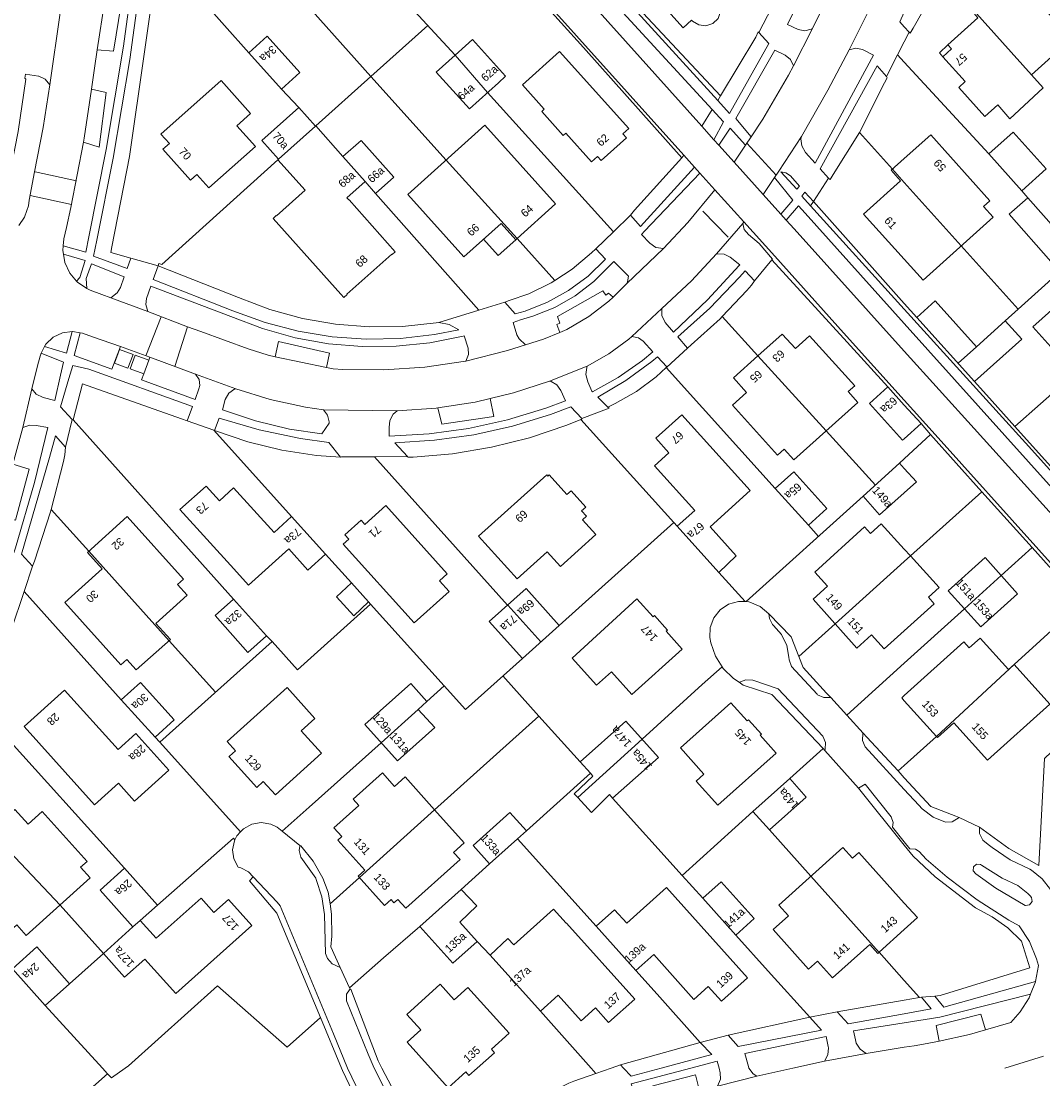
# Model space of a CAD drawing. Header units: metres. Extents: x 83575 to 86200, y 450600 to 453750.
# Tile 28 of 94: x 84739 to 84867, y 451299 to 451431. Entities that reach past the tile are written whole.
import ezdxf
from ezdxf.enums import TextEntityAlignment as Align

# ---------------------------------------------------------------- set-up
doc = ezdxf.new("R2010")
doc.units = ezdxf.units.M
for name, color, linetype, lineweight in [('gw-bs-grondwerklijn', 253, 'Continuous', 18), ('kd-bs-kadastralegrens', 253, 'Continuous', 18), ('og-bs-bebouwing', 253, 'Continuous', 18), ('og-bs-huisnummer', 253, 'Continuous', 18), ('vh-bs-randverharding', 253, 'Continuous', 18)]:
    doc.layers.add(name, color=color, linetype=linetype, lineweight=lineweight)
doc.styles.add('Styledgn001', font='dgn001.shx')

msp = doc.modelspace()

# ---------------------------------------------------------------- linework, layer by layer
at = {"layer": 'gw-bs-grondwerklijn'}
for p, q in [((84795.47, 451443.77), (84809.8, 451427.86)), ((84826.98, 451421.81), (84826.62, 451421.23)), ((84825.93, 451420.13), (84824.62, 451418.02)), ((84822.36, 451414.4), (84822.13, 451414.04)), ((84838.63, 451408.57), (84838.26, 451408.05)), ((84850, 451395.81), (84838.63, 451408.57)), ((84851.57, 451394.05), (84850, 451395.81)), ((84754.73, 451386.98), (84755.34, 451388.71)), ((84820.16, 451387.78), (84820.24, 451387.86)), ((84745.77, 451381.29), (84745.86, 451381.23)), ((84852.09, 451380.75), (84853.28, 451379.37)), ((84868.3, 451375.44), (84863.84, 451380.4)), ((84853.28, 451379.37), (84859.72, 451372.21)), ((84859.72, 451372.21), (84866, 451365.22)), ((84866, 451365.22), (84872.21, 451358.31)), ((84833.39, 451346.83), (84839.85, 451340.03)), ((84839.85, 451340.03), (84840.06, 451339.81)), ((84850, 451336.39), (84849.23, 451337.23)), ((84844.27, 451335.07), (84850, 451327.92)), ((84850, 451308.53), (84841.58, 451307.06)), ((84851.91, 451308.86), (84850, 451308.53)), ((84852.13, 451308.9), (84851.91, 451308.86)), ((84779.49, 451300), (84776.86, 451306.35)), ((84838.15, 451306.37), (84827.94, 451304.14)), ((84824.42, 451303.23), (84814.44, 451300.4)), ((84750.2, 451299.3), (84747.27, 451296.71))]:
    msp.add_line(p, q, dxfattribs=at)
for points in [[(84831.77, 451429.75), (84831.71, 451429.84), (84831.4, 451429.19), (84826.98, 451421.81), (84813.62, 451436.13), (84799.06, 451452.37)], [(84753.11, 451401.49), (84750.59, 451402.2), (84750.73, 451402.91), (84752.94, 451414.24), (84756.6, 451439.91)], [(84850.62, 451429.8), (84850.74, 451429.66), (84851.09, 451430.28), (84853.51, 451434.62), (84854.63, 451437.09)], [(84809.8, 451427.86), (84822.13, 451414.04), (84816.18, 451407.5), (84815.71, 451406.85)], [(84844.37, 451417.23), (84847.5, 451423.43), (84847.85, 451424.07), (84847.76, 451424.24)], [(84840.52, 451411.5), (84840.71, 451411.32), (84841.07, 451411.95), (84844.37, 451417.23)], [(84811.34, 451402.66), (84810.8, 451402.15), (84808.4, 451400.11), (84806.23, 451398.68)], [(84833.42, 451401.26), (84842.83, 451390.96), (84847.95, 451385.35)], [(84791.68, 451393.44), (84791.35, 451393.38), (84787.15, 451392.92), (84782.94, 451392.86), (84778.74, 451393.2), (84774.59, 451393.94), (84770.52, 451395.06), (84766.58, 451396.57), (84756.52, 451400.54)], [(84806.23, 451398.68), (84805.77, 451398.39), (84802.95, 451397.01), (84800.51, 451396.16), (84799.94, 451395.96)], [(84827.18, 451394.17), (84830.26, 451397.44), (84830.84, 451398.12), (84831.22, 451398.64)], [(84822.83, 451390.22), (84823.28, 451390.62), (84826.91, 451393.89), (84827.18, 451394.17)], [(84812.87, 451382.82), (84813.76, 451383.27), (84816.44, 451384.77), (84818.9, 451386.62), (84820.16, 451387.78)], [(84745.86, 451381.23), (84747.04, 451385.73), (84759.46, 451381.34), (84760.15, 451381.12)], [(84863.84, 451380.4), (84861, 451383.56), (84858.79, 451386.03)], [(84787.77, 451376.63), (84787.82, 451376.57), (84788.49, 451376.57), (84793.4, 451376.98), (84798.27, 451377.79), (84803.05, 451378.99), (84807.72, 451380.57), (84809.47, 451381.28)], [(84809.47, 451381.28), (84809.6, 451381.33), (84809.59, 451381.4)], [(84763.59, 451379.91), (84767.74, 451378.47), (84772.02, 451377.42), (84776.37, 451376.76), (84779.37, 451376.53)], [(84743.12, 451369.99), (84744.66, 451376.01), (84744.85, 451376.84), (84744.93, 451377.8)], [(84740.79, 451362.89), (84741.04, 451363.53), (84743.05, 451369.71), (84743.12, 451369.99)], [(84836.78, 451351.59), (84835.83, 451354.02), (84833.03, 451356.93)], [(84840.78, 451346.44), (84840.25, 451347), (84837.32, 451350.2), (84836.78, 451351.59)], [(84879.52, 451350.17), (84867.54, 451338.79), (84866.85, 451325.38), (84863.09, 451327.54), (84859.4, 451330.18)], [(84829.3, 451348.34), (84829.8, 451347.98), (84833.39, 451346.83)], [(84849.23, 451337.23), (84845.31, 451341.46), (84844.84, 451341.99)], [(84856.85, 451331.39), (84856.47, 451331.57), (84853.33, 451332.79), (84850, 451336.39)], [(84850, 451327.92), (84851.09, 451326.57), (84853.88, 451323.95), (84858.92, 451320.07), (84860.99, 451318.97), (84862.96, 451317.57), (84864.66, 451315.9), (84865.71, 451312.58), (84854.5, 451309.1), (84853.82, 451309.02)], [(84778.06, 451320.58), (84777.83, 451322.03), (84777.14, 451323.8), (84775.93, 451325.93), (84774.38, 451327.84), (84774.29, 451327.91)], [(84768.44, 451323.95), (84767.95, 451323.46), (84771.38, 451319.42), (84776.86, 451306.35)], [(84779.34, 451312.63), (84778.17, 451315.22), (84778.3, 451316.52), (84778.26, 451319.29), (84778.06, 451320.58)], [(84776.86, 451306.35), (84772.67, 451302.64), (84763.98, 451310.33), (84752.82, 451300.29), (84752.4, 451300)], [(84784.55, 451300), (84784.07, 451300.91), (84780.66, 451309.9), (84780.57, 451309.9)], [(84752.4, 451300), (84750.67, 451298.79), (84750.2, 451299.3)], [(84780.76, 451273.34), (84782.61, 451276.73), (84784.98, 451280.44), (84788.82, 451285.66), (84786.54, 451288), (84784.31, 451290.86), (84782.45, 451293.89), (84781.75, 451295.25), (84779.62, 451299.69), (84779.49, 451300)], [(84808.58, 451298.38), (84807.99, 451298.11), (84803.09, 451295.63), (84798.38, 451292.8), (84793.89, 451289.64), (84792.6, 451288.78), (84789.62, 451291.6), (84787.35, 451294.7), (84784.55, 451300)]]:
    msp.add_lwpolyline(points, dxfattribs=at)
at = {"layer": 'kd-bs-kadastralegrens'}
for p, q in [((84756.6, 451439.91), (84767.89, 451427.23)), ((84793.73, 451426.91), (84786.03, 451435.29)), ((84790.31, 451430.63), (84783.15, 451424.23)), ((84849.16, 451426.97), (84850, 451426.06)), ((84850, 451426.06), (84860.58, 451414.54)), ((84792.62, 451413.78), (84783.15, 451424.23)), ((84771.96, 451422.67), (84774.13, 451420.34)), ((84813.55, 451404.78), (84797.78, 451422.23)), ((84848.51, 451412.63), (84844.37, 451417.23)), ((84783.77, 451409.58), (84796.71, 451394.98)), ((84865.47, 451409.04), (84864.71, 451409.92)), ((84806.23, 451398.68), (84801.49, 451403.94)), ((84831.66, 451389.24), (84827.18, 451394.17)), ((84864.27, 451395.11), (84862.64, 451393.64)), ((84833.84, 451372.64), (84820.16, 451387.78)), ((84871.35, 451387.03), (84863.84, 451380.4)), ((84745.86, 451381.23), (84765.96, 451358.77)), ((84809.47, 451381.28), (84821.12, 451368.38)), ((84773.24, 451369.12), (84763.49, 451379.95)), ((84846.37, 451373.03), (84840.19, 451379.84)), ((84850, 451376.34), (84853.28, 451379.37)), ((84783.61, 451376.58), (84800.29, 451358)), ((84849.41, 451375.79), (84850, 451376.34)), ((84830.2, 451358.45), (84844.85, 451371.65)), ((84850.77, 451364.17), (84859.72, 451372.21)), ((84747.84, 451364.76), (84743.12, 451369.99)), ((84839.26, 451366.61), (84837.98, 451368.03)), ((84866, 451365.22), (84862.13, 451361.71)), ((84780.75, 451360.79), (84777.51, 451364.38)), ((84826.75, 451362.12), (84830.05, 451358.46)), ((84739.73, 451359.71), (84751.91, 451346.13)), ((84783.14, 451358.14), (84782.87, 451358.43)), ((84857.54, 451357.56), (84850, 451350.74)), ((84863.74, 451350.58), (84872.21, 451358.31)), ((84836.78, 451351.59), (84841.32, 451355.68)), ((84763.72, 451347.1), (84757.92, 451353.55)), ((84770.09, 451354.15), (84770.8, 451353.47)), ((84850, 451350.74), (84842.8, 451344.23)), ((84752.31, 451325.04), (84734.4, 451344.87)), ((84804.23, 451344.11), (84791.16, 451332.36)), ((84756.15, 451341.46), (84756.74, 451340.83)), ((84850, 451337.92), (84854.04, 451341.56)), ((84839.85, 451340.03), (84835.64, 451336.27)), ((84850, 451337.92), (84849.23, 451337.23)), ((84810.68, 451336.94), (84802.65, 451329.72)), ((84838.3, 451324.04), (84833.1, 451329.84)), ((84801.53, 451328.72), (84811.4, 451317.78)), ((84798.04, 451325.59), (84794.49, 451322.4)), ((84824.76, 451321.28), (84822.18, 451324.14)), ((84781.75, 451323.9), (84778.06, 451320.58)), ((84749.67, 451314.38), (84744.24, 451320.44)), ((84796.5, 451315.88), (84798.1, 451314.14)), ((84745.43, 451310.58), (84749.67, 451314.38)), ((84850, 451310.99), (84846.84, 451314.52)), ((84851.91, 451308.86), (84850, 451310.99)), ((84742.38, 451307.85), (84749.55, 451300)), ((84804.41, 451307.14), (84810.78, 451300)), ((84750.2, 451299.3), (84749.55, 451300)), ((84810.78, 451300), (84811.37, 451299.34))]:
    msp.add_line(p, q, dxfattribs=at)
for points in [[(84773.02, 451435.64), (84783.15, 451424.23), (84776.27, 451418.05)], [(84771.53, 451413.8), (84756.97, 451400.68), (84756.62, 451400.83), (84756.52, 451400.54)], [(84871.81, 451401.88), (84864.27, 451395.11), (84857.13, 451403.04)], [(84806.77, 451355.48), (84821.12, 451368.38), (84821.55, 451367.9)], [(84766.84, 451329.59), (84756.74, 451340.83), (84770.8, 451353.47), (84773.99, 451349.91), (84783.14, 451358.14), (84792.36, 451347.88), (84790.18, 451345.92)], [(84802.16, 451351.34), (84795.02, 451344.92), (84792.36, 451347.88)], [(84809.39, 451338.36), (84804.23, 451344.11), (84799.71, 451349.14)], [(84817.15, 451341.22), (84824.69, 451348.05), (84827.18, 451350.3)], [(84784.46, 451340.77), (84775.46, 451332.69), (84772.05, 451329.71)], [(84831.03, 451332.15), (84822.18, 451324.14), (84813.46, 451333.82)], [(84766.14, 451328.6), (84765.95, 451328.82), (84756.43, 451320.44)], [(84780.51, 451310.05), (84784.76, 451313.82), (84789.32, 451317.76)], [(84838.15, 451306.37), (84832.94, 451312.13), (84828.89, 451316.67)], [(84816.37, 451312.22), (84819.04, 451309.28), (84824.42, 451303.23)]]:
    msp.add_lwpolyline(points, dxfattribs=at)
at = {"layer": 'og-bs-bebouwing'}
for p, q in [((84858.68, 451432.57), (84865.93, 451424.47)), ((84854.39, 451427.21), (84855.46, 451428.2)), ((84793.73, 451426.91), (84797.78, 451422.23)), ((84854.39, 451427.21), (84854.83, 451426.72)), ((84771.62, 451413.88), (84776.22, 451418.01)), ((84779.68, 451414.21), (84782.46, 451411.07)), ((84792.62, 451413.78), (84801.49, 451403.94)), ((84848.51, 451412.63), (84850, 451410.97)), ((84850, 451410.97), (84857.13, 451403.04)), ((84799.12, 451401.82), (84797.27, 451403.85)), ((84799.12, 451401.82), (84801.33, 451403.8)), ((84851.57, 451394.05), (84853.87, 451396.12)), ((84858.79, 451386.03), (84851.57, 451394.05)), ((84856.73, 451388.32), (84859.02, 451390.38)), ((84831.66, 451389.24), (84840.19, 451379.84)), ((84847.95, 451385.35), (84850, 451383.07)), ((84850, 451383.07), (84852.09, 451380.75)), ((84852.09, 451380.75), (84850, 451378.86)), ((84747.84, 451364.76), (84757.92, 451353.55)), ((84850, 451363.47), (84850.77, 451364.17)), ((84841.32, 451355.68), (84850, 451363.47)), ((84857.54, 451357.56), (84862.13, 451361.71)), ((84800.32, 451358.02), (84804.46, 451353.41)), ((84854.04, 451341.56), (84863.74, 451350.58)), ((84784.46, 451340.77), (84789.1, 451344.95)), ((84809.08, 451333.92), (84817.15, 451341.22)), ((84781.75, 451323.9), (84791.16, 451332.36)), ((84735.52, 451329.66), (84744.24, 451320.44)), ((84838.3, 451324.04), (84846.84, 451314.51)), ((84753.37, 451317.7), (84754.27, 451318.51))]:
    msp.add_line(p, q, dxfattribs=at)
for points in [[(84817.53, 451446.09), (84827.51, 451435.02), (84826.47, 451434.09), (84826.92, 451433.29), (84826.99, 451432.38), (84826.67, 451431.53), (84826.01, 451430.9), (84825.15, 451430.6), (84824.25, 451430.7), (84823.47, 451431.16), (84823.35, 451431.29), (84822.31, 451430.34), (84812.34, 451441.41), (84817.53, 451446.09)], [(84870.94, 451428.96), (84865.93, 451424.47), (84867.41, 451422.83), (84863.2, 451418.94), (84861.72, 451420.7), (84860.1, 451419.23), (84856.81, 451422.88), (84857.62, 451423.62), (84854.83, 451426.72), (84855.91, 451427.69), (84855.46, 451428.2), (84859.22, 451431.6), (84858.5, 451432.41), (84858.68, 451432.57), (84862.16, 451435.69), (84862.89, 451434.86), (84863.3, 451435.23), (84863.74, 451434.72), (84864.85, 451435.74), (84870.94, 451428.96)], [(84770.19, 451429.3), (84774.27, 451424.74), (84771.96, 451422.67), (84767.89, 451427.23), (84770.19, 451429.3)], [(84795.9, 451428.86), (84800.04, 451424.27), (84799.16, 451423.47), (84795.51, 451420.19), (84791.37, 451424.79), (84793.73, 451426.91), (84795.02, 451428.07), (84795.9, 451428.86)], [(84802.18, 451423.2), (84806.82, 451427.37), (84815.48, 451417.73), (84814.75, 451417.07), (84815.19, 451416.58), (84812.01, 451413.72), (84811.56, 451414.21), (84810.83, 451413.55), (84807.61, 451417.14), (84807.28, 451416.84), (84804.57, 451419.87), (84804.9, 451420.16), (84802.18, 451423.2)], [(84766.4, 451418.06), (84768.7, 451415.49), (84762.89, 451410.3), (84761.39, 451411.97), (84760.57, 451411.24), (84757.1, 451415.12), (84757.93, 451415.85), (84756.88, 451417), (84764.41, 451423.73), (84768.11, 451419.6), (84766.4, 451418.06)], [(84782.46, 451411.07), (84780.18, 451409.04), (84780.41, 451408.78), (84780.44, 451408.81), (84786.23, 451402.29), (84785.83, 451401.93), (84785.8, 451401.97), (84780.16, 451396.96), (84780.19, 451396.93), (84779.79, 451396.57), (84779.43, 451396.97), (84770.92, 451406.47), (84771.32, 451406.84), (84771.35, 451406.8), (84774.93, 451410), (84771.53, 451413.8), (84771.62, 451413.88), (84769.52, 451416.23), (84774.13, 451420.34), (84776.22, 451418.01), (84776.27, 451418.05), (84779.68, 451414.21), (84781.94, 451416.24), (84786.07, 451411.65), (84783.77, 451409.58), (84782.46, 451411.07)], [(84797.46, 451418.13), (84806.32, 451408.29), (84801.49, 451403.94), (84801.33, 451403.8), (84799.49, 451405.84), (84794.82, 451401.64), (84787.8, 451409.45), (84797.46, 451418.13)], [(84850, 451413.97), (84853.3, 451416.94), (84860.72, 451408.68), (84859.93, 451407.97), (84861.13, 451406.63), (84852.34, 451398.74), (84850, 451401.34)], [(84860.58, 451414.54), (84863.62, 451417.27), (84867.76, 451412.66), (84864.71, 451409.92), (84860.58, 451414.54)], [(84850, 451401.34), (84844.9, 451406.99), (84849.54, 451411.17), (84848.35, 451412.49), (84850, 451413.97)], [(84865.47, 451409.04), (84870.68, 451403.14), (84868.35, 451401.08), (84863.14, 451406.98), (84865.47, 451409.04)], [(84882.59, 451390.8), (84881.78, 451390.06), (84882.14, 451389.66), (84881.65, 451389.23), (84882.62, 451388.13), (84875.86, 451382.02), (84866.11, 451392.86), (84869.23, 451395.67), (84869.99, 451394.83), (84873.62, 451398.14), (84874.59, 451397.06), (84875.07, 451397.49), (84878.47, 451393.72), (84879.29, 451394.47), (84882.59, 451390.8)], [(84853.87, 451396.12), (84859.02, 451390.38), (84862.64, 451393.64), (84864.7, 451391.32), (84858.79, 451386.03)], [(84831.66, 451389.24), (84834.71, 451391.98), (84836.37, 451390.16), (84838.14, 451391.75), (84843.78, 451385.49), (84842.96, 451384.76), (84844.17, 451383.42), (84836.14, 451376.21), (84834.94, 451377.55), (84834.11, 451376.8), (84828.48, 451383.06), (84830.24, 451384.66), (84828.6, 451386.49), (84831.66, 451389.24)], [(84850, 451378.86), (84849.79, 451378.67), (84845.64, 451383.29), (84847.95, 451385.35)], [(84822.13, 451381.87), (84830.7, 451372.36), (84825.66, 451367.82), (84828.94, 451364.17), (84826.75, 451362.12), (84821.55, 451367.9), (84823.76, 451369.87), (84818.72, 451375.48), (84820.51, 451377.08), (84818.87, 451378.93), (84822.13, 451381.87)], [(84850, 451372.08), (84846.91, 451369.33), (84844.85, 451371.65), (84849.41, 451375.79), (84850, 451375.15)], [(84796.67, 451366.67), (84805.2, 451374.35), (84805.34, 451374.19), (84805.5, 451374.34), (84807.73, 451371.87), (84808.26, 451372.33), (84810.09, 451370.3), (84809.56, 451369.83), (84810.18, 451369.15), (84809.7, 451368.71), (84811.37, 451366.87), (84806.93, 451362.84), (84805.25, 451364.71), (84801.49, 451361.32), (84796.67, 451366.67)], [(84836.14, 451374.71), (84840.29, 451370.1), (84837.98, 451368.03), (84833.84, 451372.64), (84836.14, 451374.71)], [(84850, 451375.15), (84851.54, 451373.45), (84850, 451372.08)], [(84773.24, 451369.12), (84777.51, 451364.38), (84775.29, 451362.38), (84772.88, 451365.05), (84767.83, 451360.51), (84766.01, 451362.56), (84759.26, 451369.99), (84762.54, 451372.93), (84764.19, 451371.08), (84765.97, 451372.7), (84771.04, 451367.13), (84773.24, 451369.12)], [(84785.05, 451370.48), (84792.74, 451361.95), (84791.76, 451361.07), (84792.97, 451359.73), (84788.61, 451355.8), (84779.71, 451365.66), (84780.4, 451366.29), (84779.92, 451366.82), (84781.95, 451368.65), (84782.43, 451368.12), (84785.05, 451370.48)], [(84752.66, 451369.1), (84759.7, 451361.28), (84758.95, 451360.6), (84760.16, 451359.27), (84756.23, 451355.73), (84758.07, 451353.69), (84753.79, 451349.89), (84752.6, 451351.22), (84751.85, 451350.55), (84744.84, 451358.36), (84749.52, 451362.57), (84747.68, 451364.61), (84752.66, 451369.1)], [(84850, 451354.79), (84847.49, 451352.52), (84845.89, 451354.29), (84844.06, 451352.64), (84838.56, 451358.74), (84840.38, 451360.39), (84838.79, 451362.16), (84845.03, 451367.82), (84845.78, 451367), (84847.11, 451368.21), (84850, 451365.02)], [(84850, 451365.02), (84850.77, 451364.17), (84854.36, 451360.21), (84853.03, 451359), (84853.74, 451358.17), (84850, 451354.79)], [(84864.19, 451359.42), (84859.58, 451355.28), (84857.54, 451357.56), (84855.5, 451359.82), (84860.11, 451363.96), (84864.19, 451359.42)], [(84780.75, 451360.79), (84782.87, 451358.43), (84781.03, 451356.67), (84778.85, 451359.07), (84780.75, 451360.79)], [(84802.62, 451360.09), (84806.77, 451355.48), (84802.16, 451351.34), (84798.01, 451355.95), (84802.62, 451360.09)], [(84765.96, 451358.77), (84770.09, 451354.15), (84767.78, 451352.08), (84763.65, 451356.71), (84765.96, 451358.77)], [(84818.7, 451356.71), (84820.34, 451354.89), (84820.18, 451354.74), (84822.19, 451352.49), (84815.88, 451346.81), (84813.31, 451349.64), (84811.45, 451347.98), (84808.41, 451351.38), (84816.5, 451358.8), (84818.53, 451356.56), (84818.7, 451356.71)], [(84850, 451346.69), (84857.47, 451353.42), (84858.14, 451352.67), (84859.48, 451353.88), (84863.04, 451349.96), (84863.74, 451350.58), (84868.21, 451345.6), (84860.4, 451338.59), (84856.2, 451343.27), (84854.17, 451341.42), (84854.04, 451341.56), (84850, 451346.04)], [(84754.31, 451348.3), (84758.54, 451343.66), (84756.15, 451341.46), (84751.91, 451346.13), (84754.31, 451348.3)], [(84789.1, 451344.95), (84791.2, 451342.7), (84786.49, 451338.5), (84782.43, 451343.04), (84788.17, 451348.18), (84790.18, 451345.92), (84789.1, 451344.95)], [(84751.51, 451339.91), (84753.74, 451341.92), (84757.87, 451337.32), (84753.58, 451333.46), (84751.57, 451335.69), (84748.57, 451332.99), (84739.74, 451342.81), (84744.81, 451347.36), (84751.51, 451339.91)], [(84772.68, 451347.68), (84776.17, 451343.82), (84774.46, 451342.28), (84777, 451339.48), (84771.21, 451334.25), (84769.7, 451335.91), (84768.9, 451335.17), (84765.4, 451339.03), (84765.45, 451339.08), (84766.21, 451339.77), (84765.19, 451340.91), (84772.68, 451347.68)], [(84850, 451346.04), (84849.68, 451346.4), (84850, 451346.69)], [(84821.95, 451340.13), (84828.28, 451345.78), (84830.31, 451343.52), (84830.47, 451343.66), (84832.09, 451341.85), (84831.93, 451341.7), (84833.94, 451339.45), (84826.65, 451332.93), (84823.92, 451335.97), (84824.89, 451336.84), (84821.95, 451340.13)], [(84819.19, 451338.94), (84813.46, 451333.82), (84813.05, 451334.28), (84810.8, 451332.05), (84809.08, 451333.92), (84808.65, 451334.38), (84810.99, 451336.59), (84810.68, 451336.94), (84809.39, 451338.36), (84815.12, 451343.49), (84819.19, 451338.94)], [(84791.16, 451332.36), (84794.87, 451328.21), (84793.54, 451327.02), (84794.34, 451326.13), (84787.54, 451320.05), (84786.57, 451321.15), (84786.06, 451320.71), (84785.7, 451321.12), (84784.88, 451320.38), (84781.59, 451324.07), (84782.41, 451324.8), (84779.04, 451328.57), (84779.52, 451329.01), (84778.55, 451330.09), (84781.68, 451332.89), (84780.94, 451333.71), (84784.61, 451336.99), (84786.13, 451335.28), (84787.48, 451336.48), (84791.16, 451332.36)], [(84835.64, 451336.27), (84837.7, 451333.96), (84833.1, 451329.84), (84831.03, 451332.15), (84835.64, 451336.27)], [(84746.81, 451325.18), (84748.01, 451323.85), (84740.01, 451316.63), (84738.81, 451317.97), (84737.98, 451317.22), (84732.33, 451323.48), (84734.11, 451325.08), (84732.46, 451326.92), (84738.58, 451332.4), (84740.23, 451330.57), (84742.01, 451332.16), (84747.63, 451325.88), (84746.81, 451325.18)], [(84801.53, 451328.72), (84798.04, 451325.59), (84795.97, 451327.89), (84800.59, 451332.03), (84802.65, 451329.72), (84801.53, 451328.72)], [(84850, 451317.38), (84846.84, 451314.52), (84846.84, 451314.51), (84846.68, 451314.37), (84845.67, 451315.51), (84840.99, 451311.33), (84839.12, 451313.41), (84838, 451312.42), (84833.55, 451317.36), (84835.48, 451319.09), (84834.28, 451320.43), (84842.3, 451327.63), (84843.5, 451326.29), (84844.3, 451327.02), (84850, 451320.68)], [(84756.28, 451316.27), (84761.9, 451321.29), (84763.5, 451319.5), (84765.35, 451321.15), (84768.27, 451317.86), (84758.73, 451309.34), (84754.85, 451313.66), (84752.32, 451311.39), (84749.67, 451314.38), (84753.37, 451317.7), (84749.25, 451322.31), (84752.31, 451325.04), (84756.43, 451320.44), (84754.27, 451318.51), (84756.28, 451316.27)], [(84820.2, 451322.62), (84830.35, 451311.31), (84827.08, 451308.39), (84825.43, 451310.22), (84823.64, 451308.61), (84818.61, 451314.22), (84816.37, 451312.22), (84811.4, 451317.78), (84813.71, 451319.85), (84815.23, 451318.16), (84820.2, 451322.62)], [(84824.76, 451321.28), (84827.06, 451323.35), (84831.2, 451318.75), (84828.89, 451316.67), (84824.76, 451321.28)], [(84794.33, 451318.3), (84796.5, 451315.88), (84793.46, 451313.15), (84789.32, 451317.76), (84794.49, 451322.4), (84796.44, 451320.35), (84794.33, 451318.3)], [(84850, 451320.68), (84851.64, 451318.86), (84850, 451317.38)], [(84807.66, 451318.17), (84816.22, 451308.66), (84812.96, 451305.71), (84811.32, 451307.55), (84809.53, 451305.94), (84806.65, 451309.15), (84804.41, 451307.14), (84798.1, 451314.14), (84800.35, 451316.26), (84801.1, 451315.44), (84806.04, 451319.93), (84807.65, 451318.17), (84807.66, 451318.17)], [(84741.31, 451315.19), (84745.43, 451310.58), (84742.38, 451307.85), (84738.26, 451312.46), (84741.31, 451315.19)], [(84790.63, 451300), (84787.71, 451303.24), (84789.42, 451304.78), (84787.67, 451306.74), (84791.85, 451310.51), (84793.62, 451308.55), (84795.33, 451310.09), (84800.49, 451304.39), (84798.27, 451302.37), (84798.66, 451301.93), (84796.5, 451300)], [(84796.5, 451300), (84795.46, 451299.07), (84795.07, 451299.52), (84792.85, 451297.53), (84790.63, 451300)]]:
    msp.add_lwpolyline(points, dxfattribs=at)
at = {"layer": 'vh-bs-randverharding'}
for p, q in [((84838.5, 451430.27), (84842.22, 451437.76)), ((84749.84, 451433.77), (84748.9, 451427.57)), ((84833.39, 451432.88), (84831.77, 451429.75)), ((84845.99, 451433.33), (84843.1, 451427.58)), ((84742.94, 451423.2), (84744.24, 451432.24)), ((84836.1, 451425.57), (84838.5, 451430.27)), ((84850, 451430.48), (84850.62, 451429.8)), ((84850, 451428.6), (84850.62, 451429.8)), ((84849.16, 451426.97), (84850, 451428.6)), ((84847.76, 451424.24), (84849.16, 451426.97)), ((84824.62, 451418.02), (84826.15, 451416.32)), ((84830.1, 451415.62), (84830.82, 451416.7)), ((84826.15, 451416.32), (84826.77, 451415.63)), ((84826.77, 451415.63), (84828.69, 451413.5)), ((84828.69, 451413.5), (84830.1, 451415.62)), ((84830.29, 451415.9), (84833.94, 451411.9)), ((84823.7, 451412.9), (84822.36, 451414.4)), ((84824.38, 451412.14), (84823.7, 451412.9)), ((84832.32, 451409.47), (84828.69, 451413.5)), ((84741.1, 451412.28), (84746.29, 451411.18)), ((84826.26, 451410.05), (84824.38, 451412.14)), ((84833.73, 451411.59), (84832.32, 451409.47)), ((84838.63, 451408.57), (84840.52, 451411.5)), ((84745.67, 451408.19), (84740.5, 451409.34)), ((84826.26, 451410.05), (84829.89, 451406.02)), ((84832.32, 451409.47), (84834.55, 451406.99)), ((84838.26, 451408.05), (84850, 451395.1)), ((84815.71, 451406.85), (84813.55, 451404.78)), ((84827.95, 451404.11), (84824.76, 451407.39)), ((84834.55, 451406.99), (84835.21, 451406.25)), ((84835.21, 451406.25), (84836.2, 451405.16)), ((84850, 451393.29), (84837.59, 451407.11)), ((84813.55, 451404.78), (84811.34, 451402.66)), ((84829.76, 451405.83), (84826.46, 451402.04)), ((84829.89, 451406.02), (84829.76, 451405.83)), ((84833.76, 451401.72), (84829.89, 451406.02)), ((84836.2, 451405.16), (84850, 451389.84)), ((84815.24, 451398.32), (84819.81, 451402.68)), ((84756.52, 451400.54), (84753.11, 451401.49)), ((84831.22, 451398.64), (84833.42, 451401.26)), ((84756.52, 451400.54), (84755.9, 451398.79)), ((84813.51, 451396.61), (84815.24, 451398.32)), ((84749.46, 451396.93), (84750.61, 451396.51)), ((84750.61, 451396.51), (84755.23, 451394.79)), ((84799.94, 451395.96), (84796.71, 451394.98)), ((84799.94, 451395.96), (84801.23, 451394.5)), ((84796.71, 451394.98), (84791.68, 451393.44)), ((84819.64, 451395.17), (84815.88, 451391.66)), ((84756.92, 451394.15), (84755, 451389.24)), ((84758.62, 451387.9), (84760.21, 451392.9)), ((84751.8, 451390.43), (84748.31, 451391.64)), ((84742.3, 451390.41), (84741.86, 451389.6)), ((84755.47, 451389.07), (84751.8, 451390.43)), ((84755.47, 451389.07), (84755.34, 451388.71)), ((84761.22, 451386.93), (84755.47, 451389.07)), ((84771.19, 451389.14), (84777.62, 451387.78)), ((84777.99, 451389.56), (84777.62, 451387.78)), ((84741.43, 451387.98), (84740.71, 451385.1)), ((84810.28, 451387.97), (84805.53, 451386.06)), ((84766.24, 451385.13), (84761.22, 451386.93)), ((84740.71, 451385.1), (84739.57, 451380.25)), ((84786.45, 451382.34), (84777.22, 451382.49)), ((84809.59, 451381.4), (84808.21, 451382.87)), ((84744.93, 451377.8), (84745.77, 451381.29)), ((84760.15, 451381.12), (84763.49, 451379.95)), ((84739.57, 451380.25), (84738.32, 451375.69)), ((84763.49, 451379.95), (84763.59, 451379.91)), ((84783.61, 451376.58), (84787.77, 451376.63)), ((84739.73, 451359.71), (84740.79, 451362.89)), ((84738.1, 451354.87), (84739.73, 451359.71)), ((84830.2, 451358.45), (84830.05, 451358.46)), ((84842.8, 451344.23), (84840.78, 451346.44)), ((84844.84, 451341.99), (84842.8, 451344.23)), ((84844.84, 451341.99), (84844.82, 451341.93)), ((84840.06, 451339.81), (84844.27, 451335.07)), ((84859.4, 451330.18), (84856.85, 451331.39)), ((84774.29, 451327.91), (84772.05, 451329.71)), ((84780.51, 451310.05), (84779.34, 451312.63)), ((84780.57, 451309.9), (84780.51, 451310.05)), ((84853.82, 451309.02), (84852.13, 451308.9)), ((84841.58, 451307.06), (84838.15, 451306.37)), ((84827.94, 451304.14), (84824.42, 451303.23)), ((84839.99, 451300.89), (84845.22, 451301.85)), ((84845.22, 451301.85), (84850, 451302.61)), ((84867.45, 451301.51), (84862.57, 451300)), ((84814.44, 451300.4), (84813.27, 451300)), ((84814.44, 451300.4), (84814.82, 451300)), ((84836.03, 451300), (84839.99, 451300.89)), ((84811.37, 451299.34), (84808.58, 451298.38)), ((84813.27, 451300), (84811.37, 451299.34)), ((84826.61, 451297.74), (84831.54, 451298.99)), ((84831.54, 451298.99), (84836.03, 451300))]:
    msp.add_line(p, q, dxfattribs=at)
for points in [[(84769.54, 451484.58), (84784.32, 451468.3), (84813.94, 451435.19), (84826.62, 451421.23)], [(84825.93, 451420.13), (84812.83, 451434.4), (84783.17, 451467.42), (84768.99, 451483.17)], [(84768.08, 451480.85), (84781.51, 451465.94), (84811.03, 451433.19), (84824.62, 451418.02)], [(84822.36, 451414.4), (84781.68, 451459.72), (84766.42, 451476.58)], [(84747.85, 451404.14), (84750.02, 451415.11), (84752.18, 451428.05), (84753.94, 451440.99), (84754.36, 451442.48), (84752.77, 451442.74), (84751.94, 451442.72), (84751.21, 451442.31), (84751.13, 451442.23)], [(84756.61, 451439.98), (84755.21, 451441.54), (84754.59, 451438.3), (84752.97, 451426.37), (84750.9, 451414.02), (84748.84, 451403.72)], [(84842.22, 451437.76), (84841.85, 451438.56), (84841.2, 451439.11), (84839.81, 451439.79), (84835.36, 451430.77), (84836.72, 451430.13), (84837.53, 451429.95), (84838.33, 451430.17), (84838.5, 451430.27)], [(84749.84, 451433.77), (84751.9, 451433.32), (84750.93, 451427.41), (84748.9, 451427.57)], [(84850, 451432.29), (84849.45, 451431.08), (84850, 451430.48)], [(84826.62, 451421.23), (84828.09, 451419.61), (84833.04, 451428.38), (84831.77, 451429.75)], [(84748.9, 451427.57), (84748.56, 451425.3), (84748.17, 451422.64)], [(84836.1, 451425.57), (84835.74, 451426.37), (84835.07, 451426.93), (84833.79, 451427.55), (84828.9, 451418.97), (84830.82, 451416.7)], [(84837.1, 451416.72), (84837.05, 451416.45), (84837.14, 451415.54), (84837.61, 451414.74), (84838.81, 451413.4), (84845.87, 451426.45), (84846.13, 451426.93), (84844.74, 451427.64), (84843.94, 451427.79), (84843.1, 451427.58)], [(84843.1, 451427.58), (84840.43, 451422.52), (84837.1, 451416.72)], [(84830.82, 451416.7), (84832.28, 451418.88), (84835.5, 451424.43), (84836.1, 451425.57)], [(84847.76, 451424.24), (84846.59, 451425.6), (84839.46, 451412.67), (84840.52, 451411.5)], [(84742.94, 451423.2), (84742.38, 451423.9), (84741.57, 451424.29), (84741.53, 451424.29), (84739.91, 451424.55), (84739.81, 451424.04), (84739.93, 451423.9), (84738.99, 451417.37), (84737.26, 451408.64)], [(84740.08, 451407.44), (84740.28, 451408.03), (84740.37, 451408.74), (84741.05, 451412.29), (84742.11, 451417.86), (84742.94, 451423.2)], [(84748.17, 451422.64), (84747.27, 451416.53), (84747.17, 451416)], [(84748.17, 451422.64), (84750.03, 451422.26), (84749.13, 451415.37), (84747.17, 451416)], [(84826.15, 451416.32), (84827.36, 451418.57), (84825.93, 451420.13)], [(84830.1, 451415.62), (84828.19, 451417.78), (84826.77, 451415.63)], [(84837.1, 451416.72), (84834.26, 451412.38), (84833.73, 451411.59)], [(84747.17, 451416), (84745.59, 451407.83), (84745.03, 451405.34)], [(84815.71, 451406.85), (84816.95, 451405.45), (84823.7, 451412.9)], [(84824.38, 451412.14), (84817.47, 451404.85), (84817.07, 451404.43), (84818.1, 451403.38), (84818.88, 451402.84), (84819.81, 451402.68)], [(84834.55, 451406.99), (84836.04, 451408.73), (84833.73, 451411.59)], [(84835.72, 451411.78), (84836.88, 451410.49), (84836.55, 451410.12), (84834.52, 451412.32), (84835.14, 451412.19), (84835.72, 451411.78)], [(84819.81, 451402.68), (84822.88, 451405.94), (84826.26, 451410.05)], [(84838.63, 451408.57), (84837.55, 451409.75), (84837.18, 451409.24), (84838.26, 451408.05)], [(84739.08, 451405.57), (84739.79, 451406.61), (84740.08, 451407.44)], [(84837.59, 451407.11), (84836.76, 451408.04), (84835.21, 451406.25)], [(84745.03, 451405.34), (84744.7, 451403.92), (84744.62, 451403.04)], [(84829.76, 451405.83), (84829.94, 451405.07), (84830.46, 451404.44), (84831.83, 451403.32), (84833.5, 451401.35), (84833.42, 451401.26)], [(84744.62, 451403.04), (84747.47, 451402.23), (84747.85, 451404.14)], [(84748.84, 451403.72), (84748.44, 451401.74), (84752.65, 451400.18), (84753.11, 451401.49)], [(84744.62, 451403.04), (84744.57, 451402.43), (84744.65, 451401.97)], [(84801.23, 451394.5), (84802.49, 451394.86), (84805.31, 451395.97), (84807.95, 451397.44), (84810.38, 451399.24), (84812.55, 451401.35), (84811.34, 451402.66)], [(84744.65, 451401.97), (84744.83, 451400.95), (84745.47, 451399.6), (84746.3, 451398.62)], [(84746.3, 451398.62), (84746.71, 451399.04), (84747.4, 451401.2), (84744.65, 451401.97)], [(84815.24, 451398.32), (84815.34, 451398.51), (84815.43, 451399.21), (84813.62, 451401.07), (84813.2, 451400.64), (84811.12, 451398.55), (84808.78, 451396.76), (84806.21, 451395.3), (84803.48, 451394.2), (84801.9, 451393.76)], [(84819.64, 451395.17), (84819.64, 451394.28), (84820.03, 451393.43), (84821.09, 451392.21), (84825.35, 451396.25), (84829.32, 451400.58), (84829.38, 451400.64), (84828.2, 451401.62), (84827.43, 451401.99), (84826.46, 451402.04)], [(84826.46, 451402.04), (84823.34, 451398.64), (84819.64, 451395.17)], [(84850, 451383.71), (84842.4, 451392.14), (84833.76, 451401.72)], [(84750.61, 451396.51), (84751.39, 451397.12), (84751.81, 451397.81), (84752.28, 451399.15), (84748.16, 451400.76), (84747.52, 451398.93), (84747.58, 451397.69)], [(84831.22, 451398.64), (84830.05, 451399.91), (84829.35, 451399.11)], [(84746.3, 451398.62), (84746.44, 451398.46), (84747.58, 451397.69)], [(84755.9, 451398.79), (84765.89, 451394.9), (84769.92, 451393.43), (84774.07, 451392.33), (84778.31, 451391.63), (84782.59, 451391.32), (84786.88, 451391.41), (84791.14, 451391.9), (84794.2, 451392.51)], [(84829.35, 451399.11), (84825.63, 451395.21), (84821.62, 451391.61), (84822.83, 451390.22)], [(84747.58, 451397.69), (84747.68, 451397.62), (84748.02, 451397.47), (84749.46, 451396.93)], [(84755.61, 451397.98), (84755.07, 451396.45), (84754.98, 451395.69), (84755.23, 451394.79)], [(84794.85, 451391.76), (84794.74, 451391.73), (84790.58, 451390.89), (84786.35, 451390.45), (84782.1, 451390.41), (84777.86, 451390.76), (84773.68, 451391.51), (84769.58, 451392.66), (84765.61, 451394.18), (84755.61, 451397.98)], [(84806.84, 451392.19), (84806.46, 451393.18), (84806.85, 451393.35), (84806.54, 451394.19), (84812.22, 451397.38), (84812.61, 451396.86), (84812.95, 451397.11), (84813.51, 451396.61)], [(84806.84, 451392.19), (84807.72, 451392.56), (84810.46, 451394.16), (84812.98, 451396.09), (84813.51, 451396.61)], [(84755.23, 451394.79), (84760.21, 451392.9), (84761.87, 451392.28), (84767.79, 451390.12), (84770.3, 451389.33), (84771.19, 451389.14)], [(84850, 451395.1), (84865.18, 451378.36), (84885.58, 451355.67)], [(84794.2, 451392.51), (84794.18, 451392.52), (84793, 451393.16), (84791.68, 451393.44)], [(84801.9, 451393.76), (84800.99, 451393.43), (84801.46, 451391.89), (84801.77, 451391.36), (84802.54, 451390.64)], [(84906.75, 451330.01), (84884.69, 451354.68), (84871.86, 451368.94), (84850, 451393.29)], [(84742.3, 451390.41), (84745.03, 451389.59), (84745.77, 451392.3)], [(84745.77, 451392.3), (84744.53, 451392.13), (84743.38, 451391.58), (84742.46, 451390.7), (84742.3, 451390.41)], [(84746.74, 451392.14), (84745.8, 451392.3), (84745.77, 451392.3)], [(84746.74, 451392.14), (84746, 451389.28), (84750.74, 451387.57), (84751.8, 451390.43)], [(84748.31, 451391.64), (84747.06, 451392.08), (84746.74, 451392.14)], [(84795.05, 451388.59), (84795.42, 451389.41), (84795.37, 451390.2), (84794.85, 451391.76)], [(84802.54, 451390.64), (84804.8, 451391.32), (84806.84, 451392.19)], [(84810.28, 451387.97), (84810.21, 451387.8), (84810.09, 451386.89), (84810.35, 451386), (84810.85, 451384.84), (84810.94, 451384.74), (84814.17, 451386.53), (84817.18, 451388.65), (84818.51, 451389.75), (84817.29, 451391.07), (84816.68, 451391.52), (84815.88, 451391.66)], [(84815.88, 451391.66), (84815.49, 451391.32), (84812.99, 451389.48), (84810.28, 451387.97)], [(84771.19, 451389.14), (84771.59, 451391.04), (84777.99, 451389.56)], [(84795.05, 451388.59), (84800.28, 451389.93), (84802.54, 451390.64)], [(84820.24, 451387.86), (84820.26, 451387.84), (84822.83, 451390.22)], [(84741.86, 451389.6), (84741.85, 451389.58), (84741.73, 451389.2), (84741.43, 451387.98)], [(84744.31, 451386.83), (84744.68, 451388.47), (84741.86, 451389.6)], [(84751.05, 451388.34), (84751.69, 451390.06), (84753.38, 451389.42), (84752.74, 451387.7), (84751.05, 451388.34)], [(84755.34, 451388.71), (84753.64, 451389.33), (84753.01, 451387.62), (84754.73, 451386.98)], [(84820.24, 451387.86), (84819.07, 451389.13), (84818.37, 451388.54), (84815.11, 451386.14), (84811.62, 451384.07), (84812.87, 451382.82)], [(84850, 451389.84), (84858.73, 451380.15), (84882.99, 451353.27), (84905.07, 451328.84)], [(84760.15, 451381.12), (84760.81, 451382.88), (84747.83, 451387.59), (84745.84, 451388.02), (84745.35, 451386.41)], [(84777.62, 451387.78), (84778.47, 451387.61), (84779.64, 451387.55), (84784.78, 451387.49), (84789.92, 451387.84), (84795.02, 451388.58), (84795.05, 451388.59)], [(84740.71, 451385.1), (84741.26, 451384.46), (84742.11, 451384.01), (84743.59, 451383.64), (84744.31, 451386.83)], [(84745.35, 451386.41), (84744.29, 451382.85), (84745.77, 451381.29)], [(84754.73, 451386.98), (84754.46, 451386.22), (84761.15, 451383.79), (84761.64, 451385.13), (84761.76, 451385.53), (84761.68, 451386.3), (84761.22, 451386.93)], [(84766.24, 451385.13), (84766.15, 451385.1), (84765.39, 451384.58), (84764.92, 451383.78), (84764.59, 451382.5), (84768.72, 451381.09), (84772.96, 451380.06), (84777.01, 451379.46), (84777.94, 451380.8), (84777.95, 451380.96), (84777.76, 451381.81), (84777.22, 451382.49)], [(84777.22, 451382.49), (84774.99, 451382.82), (84770.56, 451383.78), (84766.24, 451385.13)], [(84786.45, 451382.34), (84785.97, 451381.95), (84785.53, 451381.16), (84785.47, 451380.26), (84785.46, 451379.19), (84790.46, 451379.48), (84795.41, 451380.16), (84800.29, 451381.24), (84805.07, 451382.7), (84807.54, 451383.62), (84806.95, 451384.91), (84806.48, 451385.61), (84805.74, 451386.02), (84805.53, 451386.06)], [(84805.53, 451386.06), (84801.05, 451384.61), (84798.11, 451383.91)], [(84798.11, 451383.91), (84796.25, 451383.46), (84791.55, 451382.73)], [(84798.11, 451383.91), (84798.58, 451381.65), (84792.05, 451380.68), (84791.55, 451382.73)], [(84879.84, 451350.48), (84853.87, 451379.41), (84850, 451383.71)], [(84808.21, 451382.87), (84805.66, 451381.9), (84800.92, 451380.43), (84796.07, 451379.35), (84791.15, 451378.66), (84786.19, 451378.36), (84787.77, 451376.63)], [(84791.55, 451382.73), (84791.37, 451382.7), (84786.45, 451382.34)], [(84809.59, 451381.4), (84813.01, 451382.69), (84812.87, 451382.82)], [(84779.37, 451376.53), (84777.92, 451378.38), (84774.34, 451378.89), (84769.2, 451379.97), (84764.15, 451381.43), (84763.59, 451379.91)], [(84735.7, 451366.08), (84736.25, 451365.4), (84737.05, 451365), (84738.46, 451364.58), (84738.65, 451365.2), (84741.02, 451373.36), (84742.71, 451380.26), (84741.23, 451380.52), (84740.45, 451380.56), (84739.57, 451380.25)], [(84744.93, 451377.8), (84743.66, 451379.21), (84742.92, 451376.49), (84739.39, 451364.4), (84740.79, 451362.89)], [(84738.32, 451375.69), (84740.35, 451375.05), (84738.64, 451368.67), (84736.56, 451369.22)], [(84779.37, 451376.53), (84779.51, 451376.59), (84783.61, 451376.58)], [(84830.05, 451358.46), (84829.22, 451358.48), (84827.99, 451358.13), (84826.92, 451357.42), (84826.13, 451356.41), (84825.68, 451355.22), (84825.62, 451353.94), (84825.75, 451353.29), (84826.35, 451351.6), (84827.18, 451350.3)], [(84833.03, 451356.93), (84831.94, 451357.83), (84830.65, 451358.4), (84830.5, 451358.44), (84830.2, 451358.45)], [(84833.03, 451356.93), (84833.09, 451356.32), (84833.49, 451355.58), (84833.62, 451355.46), (84834.61, 451354.32), (84835.27, 451352.96), (84835.54, 451351.48), (84835.56, 451351.16), (84835.88, 451350.31), (84839.06, 451346.84), (84839.13, 451346.78), (84839.92, 451346.42), (84840.78, 451346.44)], [(84827.18, 451350.3), (84827.32, 451350.09), (84828.59, 451348.84), (84829.3, 451348.34)], [(84840.06, 451339.81), (84840.1, 451339.95), (84840.13, 451340.82), (84839.77, 451341.61), (84834.21, 451347.53), (84831.03, 451348.6), (84831.01, 451348.6), (84830.13, 451348.67), (84829.35, 451348.37), (84829.3, 451348.34)], [(84844.82, 451341.93), (84844.76, 451341.05), (84845.09, 451340.24), (84850, 451334.91)], [(84850, 451328.36), (84848.53, 451330.2), (84848.61, 451330.79), (84848.36, 451331.5), (84845.09, 451335.58), (84844.27, 451335.07)], [(84850, 451334.91), (84851.81, 451332.95), (84852.24, 451332.49), (84853.6, 451331.43), (84855.14, 451330.82), (84855.99, 451330.88), (84856.85, 451331.39)], [(84772.05, 451329.71), (84771.45, 451330.19), (84770.65, 451330.58), (84769.45, 451330.77), (84768.26, 451330.56), (84767.2, 451329.98), (84766.84, 451329.59)], [(84766.84, 451329.59), (84766.38, 451329.09), (84766.14, 451328.6)], [(84859.4, 451330.18), (84859.43, 451329.38), (84859.82, 451328.58), (84860.52, 451328.03), (84860.99, 451327.65), (84863.26, 451326.11), (84865.74, 451324.92), (84865.94, 451324.8), (84867.26, 451323.73), (84868.3, 451322.38), (84868.99, 451320.83), (84869.88, 451317.69), (84870.54, 451316.13), (84871.55, 451314.74), (84872.86, 451313.51), (84873.2, 451313.3)], [(84766.14, 451328.6), (84766.08, 451328.5), (84765.85, 451327.36), (84766.01, 451326.21), (84766.56, 451325.18), (84766.88, 451325.1), (84767.85, 451324.58), (84768.44, 451323.95)], [(84866.43, 451310.87), (84866.81, 451312.88), (84866.57, 451313.7), (84865.66, 451315.86), (84864.4, 451317.83), (84863.1, 451318.56), (84859.12, 451321.08), (84855.37, 451323.93), (84852.73, 451326.19), (84851.87, 451327.14), (84851.41, 451327.43), (84850.7, 451327.49), (84850, 451328.36)], [(84774.29, 451327.91), (84774.26, 451327.81), (84774.17, 451327.25), (84774.39, 451326.44), (84776.26, 451323.79), (84776.33, 451323.62), (84777.04, 451321.48), (84777.36, 451319.24), (84777.51, 451314.38), (84777.74, 451313.74), (84778.34, 451313.06), (84779.34, 451312.63)], [(84865.47, 451321.9), (84865.77, 451321.59), (84865.95, 451321.4), (84866.01, 451320.88), (84865.69, 451320.46), (84865.18, 451320.37), (84865.14, 451320.38), (84861.48, 451322.54), (84858.94, 451324.34), (84858.62, 451324.73), (84858.67, 451325.23), (84859.06, 451325.55), (84859.56, 451325.5), (84859.66, 451325.43), (84862.26, 451323.8), (84864.2, 451322.87), (84865.47, 451321.9)], [(84780.26, 451300), (84778.48, 451304.32), (84771.79, 451320.33), (84771.42, 451320.8), (84768.44, 451323.95)], [(84853.82, 451309.02), (84854.94, 451307.63), (84866.43, 451310.87)], [(84865.82, 451309.26), (84866.42, 451310.8), (84866.43, 451310.87)], [(84780.57, 451309.9), (84780.49, 451309.8), (84780.13, 451309.25), (84780.11, 451308.53), (84780.13, 451308.45), (84782.82, 451301.76), (84783.58, 451300)], [(84865.82, 451309.26), (84854.45, 451306.38), (84850, 451305.67)], [(84850, 451306.82), (84853.36, 451307.43), (84852.13, 451308.9)], [(84860.16, 451304.8), (84863.35, 451305.74), (84864.52, 451307.04), (84865.65, 451308.83), (84865.82, 451309.26)], [(84841.58, 451307.06), (84842.95, 451305.54), (84850, 451306.82)], [(84854.35, 451303.4), (84853.98, 451305.34), (84859.59, 451306.78), (84860.16, 451304.8)], [(84827.94, 451304.14), (84829.19, 451302.73), (84839.63, 451304.74), (84838.15, 451306.37)], [(84850, 451305.67), (84843.63, 451304.66), (84843.88, 451303.53), (84843.98, 451303.14), (84844.46, 451302.36), (84845.22, 451301.85)], [(84854.35, 451303.4), (84858.16, 451304.22), (84860.16, 451304.8)], [(84819.55, 451300), (84825.89, 451301.7), (84824.42, 451303.23)], [(84839.99, 451300.89), (84840.43, 451301.66), (84840.49, 451302.54), (84840.46, 451302.72), (84840.2, 451303.98), (84830.02, 451301.84), (84830.46, 451300.2), (84830.54, 451300)], [(84850, 451302.61), (84851.25, 451302.81), (84852.88, 451303.08), (84854.35, 451303.4)], [(84826.79, 451300), (84826.56, 451300.86), (84823.26, 451300)], [(84789.58, 451285.9), (84787.1, 451288.44), (84784.91, 451291.24), (84783.05, 451294.26), (84782.39, 451295.56), (84780.26, 451300)], [(84783.58, 451300), (84785.83, 451295.53), (84786.89, 451293.7), (84788.92, 451291.02), (84790.05, 451289.77), (84791.74, 451287.97)], [(84814.82, 451300), (84815.78, 451298.98), (84819.55, 451300)], [(84823.26, 451300), (84815.78, 451298.04), (84816.25, 451296.54), (84816.79, 451295.73), (84817.38, 451295.32)], [(84819.03, 451295.75), (84819, 451295.85), (84818.48, 451297.79), (84823.84, 451299.16), (84824.32, 451297.14)], [(84826.61, 451297.74), (84826.96, 451298.61), (84826.95, 451299.41), (84826.79, 451300)], [(84830.54, 451300), (84831.07, 451299.29), (84831.54, 451298.99)]]:
    msp.add_lwpolyline(points, dxfattribs=at)

# ---------------------------------------------------------------- texts
at = {"layer": 'og-bs-huisnummer', "style": 'Styledgn001'}
for s, rotation, p in [('34a', 221.9671, (84769.96, 451427.45)), ('57', 221.9553, (84856.75, 451426.76)), ('62a', 41.9536, (84798.36, 451424.28)), ('64a', 41.9536, (84795.43, 451421.97)), ('70a', 311.7775, (84771.5, 451415.89)), ('62', 41.95, (84812.54, 451415.91)), ('70', 311.9502, (84759.53, 451414.23)), ('66a', 41.9583, (84784.13, 451411.59)), ('59', 131.957, (84854.82, 451413.45)), ('68a', 41.9602, (84780.48, 451410.99)), ('64', 41.9555, (84803.06, 451407.04)), ('61', 311.957, (84847.91, 451405.58)), ('66', 41.9588, (84796.3, 451404.66)), ('68', 41.9607, (84782.33, 451400.74)), ('63', 221.9588, (84833.92, 451389.59)), ('65', 221.9588, (84831.09, 451387.04)), ('63a', 221.9487, (84847.73, 451383.45)), ('67', 221.9486, (84821.23, 451379.37)), ('65a', 221.9487, (84835.74, 451372.67)), ('149a', 311.6376, (84846.89, 451371.23)), ('73', 221.9615, (84761.72, 451370.55)), ('69', 221.9581, (84801.7, 451369.52)), ('71', 221.9525, (84783.34, 451367.57)), ('67a', 221.955, (84823.56, 451367.74)), ('32', 221.9555, (84751.15, 451366.06)), ('73a', 221.974, (84773.06, 451367.03)), ('151a', 311.9427, (84857.33, 451359.66)), ('30', 221.9493, (84747.93, 451359.47)), ('69a', 221.9536, (84802.27, 451358.1)), ('149', 312.0569, (84840.84, 451358.08)), ('153a', 311.9427, (84859.56, 451357.17)), ('32a', 221.9158, (84765.62, 451356.81)), ('71a', 221.9536, (84800.1, 451356.14)), ('151', 312.0569, (84843.53, 451355.09)), ('147', 132.0688, (84818.42, 451354.81)), ('30a', 221.9671, (84753.92, 451346.3)), ('153', 312.0774, (84852.88, 451344.72)), ('28', 221.954, (84743.04, 451344.09)), ('129a', 311.7958, (84784.24, 451342.89)), ('147a', 131.815, (84814.91, 451341.85)), ('145', 131.7638, (84830.16, 451341.81)), ('155', 311.8906, (84859.12, 451341.89)), ('131a', 311.7958, (84786.43, 451340.44)), ('28a', 221.9475, (84753.58, 451339.86)), ('145a', 131.8128, (84817.49, 451338.97)), ('129', 312.2012, (84768.07, 451337.94)), ('143a', 131.728, (84835.91, 451334.08)), ('133a', 311.8937, (84797.83, 451327.69)), ('131', 311.7539, (84781.71, 451327.46)), ('133', 311.7447, (84784.2, 451323.03)), ('26a', 221.9671, (84751.86, 451322.99)), ('127', 131.5805, (84765.96, 451318.58)), ('141a', 41.9158, (84829.01, 451318.46)), ('143', 42.191, (84848.42, 451317.63)), ('135a', 41.9483, (84794.1, 451315.4)), ('127a', 131.862, (84752.63, 451314.27)), ('139a', 41.7481, (84816.59, 451314.09)), ('141', 41.79, (84842.45, 451314.31)), ('24a', 221.9671, (84740.24, 451312.54)), ('137a', 41.9249, (84802.2, 451311.16)), ('139', 41.7986, (84827.82, 451310.72)), ('137', 42.057, (84813.74, 451308.1)), ('135', 41.8662, (84796.15, 451301.37))]:
    msp.add_text(s, height=1, rotation=rotation, dxfattribs=at).set_placement(p, align=Align.CENTER)

doc.saveas('drawing.dxf')
